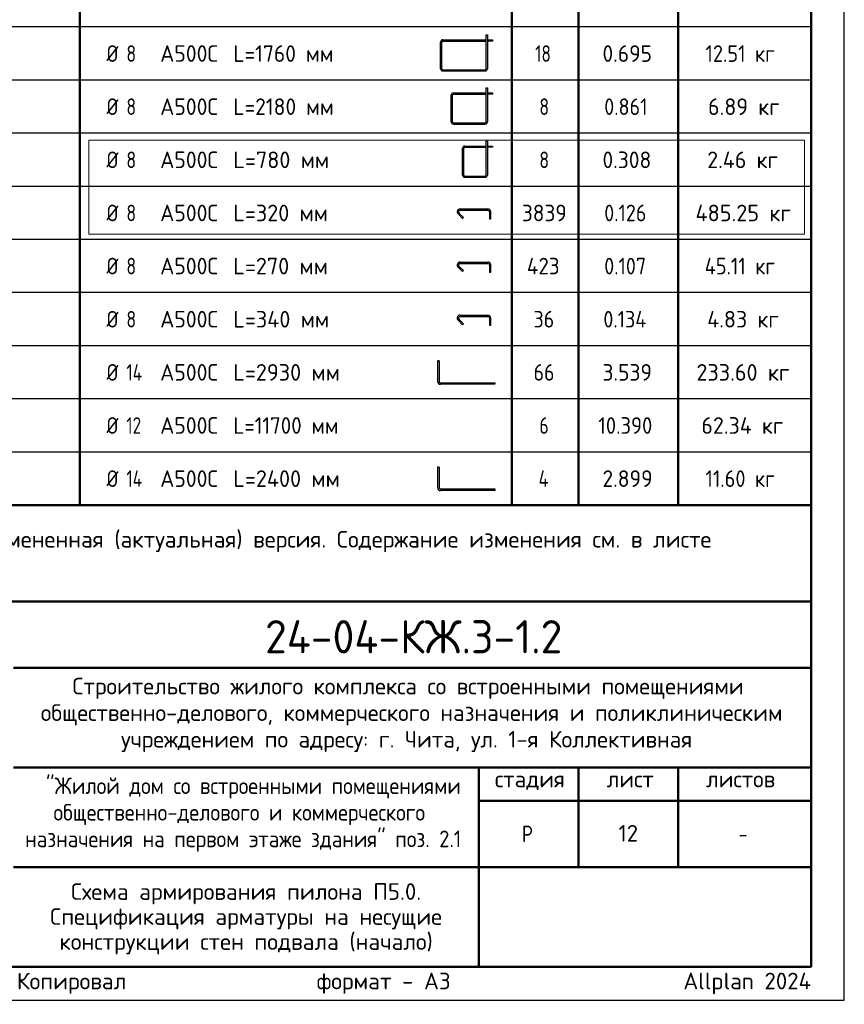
# Model space of a CAD drawing. Header units: millimetres. Extents: x 0 to 42000, y -65 to 29700.
# Tile 7 of 8: x 29594 to 42000, y -65 to 14760. Entities that reach past the tile are written whole.
import ezdxf

# ---------------------------------------------------------------- set-up
doc = ezdxf.new("R2010")
doc.units = ezdxf.units.MM
for name, color, linetype, lineweight in [('Standard', 7, 'Continuous', 25), ('Надписи', 7, 'Continuous', 25), ('Позиционная метка линия выноска', 7, 'Continuous', 13)]:
    doc.layers.add(name, color=color, linetype=linetype, lineweight=lineweight)
doc.styles.add('ISOCPEUR', font='txt')

msp = doc.modelspace()

# ---------------------------------------------------------------- linework, layer by layer
at = {"layer": 'Standard', "color": 7, "linetype": 'Continuous', "lineweight": 50, "transparency": 33554687}
for p, q in [((30500, 25850), (30500, 7450)), ((37000, 25850), (37000, 7450)), ((38000, 25850), (38000, 7450)), ((39500, 25850), (39500, 7450)), ((41500, 25850), (41500, 7450)), ((23000, 7450), (41500, 7450)), ((23000, 6000), (41500, 6000)), ((29500, 5000), (41500, 5000)), ((29500, 3500), (41500, 3500)), ((36500, 2000), (36500, 3500)), ((38000, 2000), (38000, 3500)), ((39500, 2000), (39500, 3500)), ((36500, 3000), (41500, 3000)), ((29500, 2000), (41500, 2000)), ((36500, 500), (36500, 2000)), ((36500, 500), (36500, 2000))]:
    msp.add_line(p, q, dxfattribs=at)
at = {"layer": 'Standard', "color": 7, "linetype": 'Continuous', "lineweight": -3, "transparency": 33554687}
for p, q in [((41500, 14650), (23000, 14650)), ((35926, 14021), (35926, 14424)), ((35944, 14021), (35944, 14424)), ((35959, 14457), (36612, 14457)), ((35959, 14439), (36612, 14439)), ((35959, 14006), (36597, 14006)), ((35959, 13988), (36597, 13988)), ((41500, 13850), (23000, 13850)), ((36119, 13657), (36612, 13657)), ((36086, 13221), (36086, 13624)), ((36104, 13221), (36104, 13624)), ((36119, 13639), (36612, 13639)), ((36119, 13206), (36597, 13206)), ((41500, 13050), (23000, 13050)), ((36119, 13188), (36597, 13188)), ((36256, 12421), (36256, 12824)), ((36274, 12421), (36274, 12824)), ((36289, 12857), (36612, 12857)), ((36289, 12839), (36612, 12839)), ((36289, 12406), (36597, 12406)), ((36289, 12388), (36597, 12388)), ((41500, 12250), (23000, 12250)), ((36221, 11911), (36636, 11911)), ((36221, 11891), (36637, 11891)), ((41500, 11450), (23000, 11450)), ((36221, 11111), (36636, 11111)), ((36221, 11091), (36637, 11091)), ((41500, 10650), (23000, 10650)), ((36221, 10311), (36636, 10311)), ((36221, 10291), (36637, 10291)), ((41500, 9850), (23000, 9850)), ((35882, 9623), (35882, 9314)), ((35906, 9623), (35882, 9623)), ((35906, 9623), (35906, 9314)), ((41500, 9050), (23000, 9050)), ((41500, 8250), (23000, 8250)), ((35882, 8023), (35882, 7714)), ((35906, 8023), (35882, 8023)), ((35906, 8023), (35906, 7714)), ((30500, 7450), (23000, 7450)), ((41500, 7450), (37000, 7450))]:
    msp.add_line(p, q, dxfattribs=at)
at = {"layer": 'Standard', "color": 7, "linetype": 'Continuous', "lineweight": 25, "transparency": 33554687}
for p, q in [((41500, 500), (41500, 6000)), ((23000, 500), (41500, 500)), ((23000, 500), (41500, 500)), ((23000, 500), (41500, 500))]:
    msp.add_line(p, q, dxfattribs=at)
msp.add_lwpolyline([(0, 0), (42000, 0), (42000, 29700), (0, 29700), (0, 0)], close=True, dxfattribs=at)
at = {"layer": 'Standard', "color": 7, "linetype": 'Continuous', "lineweight": 50, "transparency": 33554687}
msp.add_lwpolyline([(2000, 29200), (41500, 29200), (41500, 500), (2000, 500), (2000, 29200)], close=True, dxfattribs=at)
at = {"layer": 'Standard', "color": 7, "linetype": 'Continuous', "lineweight": 25, "transparency": 33554687}
for points in [[(41500, 29200), (22632, 29200), (22632, 6000), (41500, 6000), (41500, 29200)], [(41500, 6000), (23000, 6000), (23000, 500), (41500, 500), (41500, 6000)]]:
    msp.add_lwpolyline(points, dxfattribs=at)
at = {"layer": 'Standard', "color": 7, "linetype": 'Continuous', "lineweight": -3, "transparency": 33554687}
for points in [[(36612, 14021), (36612, 14532), (36630, 14532), (36630, 14021)], [(36630, 14457), (36705, 14457), (36705, 14439), (36630, 14439)], [(36612, 13221), (36612, 13732), (36630, 13732), (36630, 13221)], [(36630, 13657), (36705, 13657), (36705, 13639), (36630, 13639)], [(36612, 12421), (36612, 12932), (36630, 12932), (36630, 12421)], [(36630, 12857), (36705, 12857), (36705, 12839), (36630, 12839)], [(36662, 11866), (36662, 11760), (36681, 11760), (36681, 11867)], [(36189, 11835), (36256, 11768), (36270, 11782), (36203, 11849)], [(36189, 11035), (36256, 10968), (36270, 10982), (36203, 11049)], [(36662, 11066), (36662, 10960), (36681, 10960), (36681, 11067)], [(36189, 10235), (36256, 10168), (36270, 10182), (36203, 10249)], [(36662, 10266), (36662, 10160), (36681, 10160), (36681, 10267)], [(35926, 9294), (36744, 9294), (36744, 9270), (35926, 9270)], [(35926, 7694), (36744, 7694), (36744, 7670), (35926, 7670)]]:
    msp.add_lwpolyline(points, dxfattribs=at)
for centre, radius, start, end in [((35959, 14424), 33, 90, 180), ((35959, 14424), 15, 90, 180), ((35959, 14021), 33, 180, 270), ((35959, 14021), 15, 180, 270), ((36597, 14021), 15, 270, 0), ((36597, 14021), 33, 270, 0), ((36119, 13624), 33, 90, 180), ((36119, 13624), 15, 90, 180), ((36119, 13221), 33, 180, 270), ((36119, 13221), 15, 180, 270), ((36597, 13221), 15, 270, 0), ((36597, 13221), 33, 270, 0), ((36289, 12824), 33, 90, 180), ((36289, 12824), 15, 90, 180), ((36289, 12421), 33, 180, 270), ((36289, 12421), 15, 180, 270), ((36597, 12421), 15, 270, 0), ((36597, 12421), 33, 270, 0), ((36221, 11867), 44.5, 90, 225), ((36221, 11866), 25, 90, 225), ((36636, 11867), 44.5, 0, 90), ((36637, 11866), 25, 0, 90), ((36221, 11067), 44.5, 90, 225), ((36221, 11066), 25, 90, 225), ((36636, 11067), 44.5, 0, 90), ((36637, 11066), 25, 0, 90), ((36221, 10267), 44.5, 90, 225), ((36221, 10266), 25, 90, 225), ((36636, 10267), 44.5, 0, 90), ((36637, 10266), 25, 0, 90), ((35926, 9314), 44, 180, 270), ((35926, 9314), 20, 180, 270), ((35926, 7714), 44, 180, 270), ((35926, 7714), 20, 180, 270)]:
    msp.add_arc(centre, radius, start, end, dxfattribs=at)
at = {"layer": 'Позиционная метка линия выноска', "color": 240, "linetype": 'Continuous', "lineweight": 13, "transparency": 33554687}
msp.add_lwpolyline([(30635, 12944), (41401, 12944), (41401, 11530), (30635, 11530), (30635, 12944)], dxfattribs=at)

# ---------------------------------------------------------------- texts
at = {"layer": 'Standard', "color": 7, "linetype": 'Continuous', "lineweight": 25, "transparency": 33554687, "char_height": 250, "attachment_point": 7, "style": 'ISOCPEUR'}
for s, insert, width in [('\\W0.83;Ø', (30900, 14125), 354.17), ('\\W0.78;8', (31199, 14125), 272.01), ('\\W0.95;А500С', (31707, 14125), 1042.91), ('\\W0.94;L=1760 мм', (32808, 14125), 1666.53), ('\\W0.75;18', (37350, 14125), 393.56), ('\\W0.94;0.695', (38362, 14125), 891.69), ('\\W0.89;12.51 кг', (39912, 14125), 1285.19), ('\\W0.83;Ø', (30900, 13325), 354.17), ('\\W0.78;8', (31199, 13325), 272.01), ('\\W0.95;А500С', (31707, 13325), 1042.91), ('\\W0.94;L=2180 мм', (32808, 13325), 1666.53), ('\\W0.78;8', (37412, 13325), 272.01), ('\\W0.88;0.861', (38388, 13325), 834.26), ('\\W0.96;6.89 кг', (39950, 13325), 1218.74), ('\\W0.83;Ø', (30900, 12525), 354.17), ('\\W0.78;8', (31199, 12525), 272.01), ('\\W0.95;А500С', (31707, 12525), 1042.91), ('\\W0.97;L=780 мм', (32808, 12525), 1544.86), ('\\W0.78;8', (37412, 12525), 272.01), ('\\W0.94;0.308', (38362, 12525), 891.69), ('\\W0.96;2.46 кг', (39938, 12525), 1243.91), ('\\W0.83;Ø', (30900, 11725), 354.17), ('\\W0.78;8', (31199, 11725), 272.01), ('\\W0.95;А500С', (31707, 11725), 1042.91), ('\\W0.97;L=320 мм', (32808, 11725), 1544.86), ('\\W0.93;3839', (37150, 11725), 816.01), ('\\W0.88;0.126', (38388, 11725), 834.26), ('\\W0.97;485.25 кг', (39762, 11725), 1594.85), ('\\W0.83;Ø', (30900, 10925), 354.17), ('\\W0.78;8', (31199, 10925), 272.01), ('\\W0.95;А500С', (31707, 10925), 1042.91), ('\\W0.97;L=270 мм', (32808, 10925), 1544.86), ('\\W0.92;423', (37225, 10925), 664.14), ('\\W0.88;0.107', (38388, 10925), 834.26), ('\\W0.89;45.11 кг', (39900, 10925), 1310.5), ('\\W0.83;Ø', (30900, 10125), 354.17), ('\\W0.78;8', (31199, 10125), 272.01), ('\\W0.95;А500С', (31707, 10125), 1042.91), ('\\W0.97;L=340 мм', (32808, 10125), 1569.98), ('\\W0.87;36', (37325, 10125), 459.01), ('\\W0.88;0.134', (38375, 10125), 859.76), ('\\W0.96;4.83 кг', (39938, 10125), 1243.91), ('\\W0.83;Ø', (30900, 9325), 354.17), ('\\W0.76;14', (31199, 9325), 420.47), ('\\W0.95;А500С', (31707, 9325), 1042.91), ('\\W0.97;L=2930 мм', (32808, 9325), 1720.16), ('\\W0.87;66', (37325, 9325), 459.01), ('\\W0.94;3.539', (38362, 9325), 891.69), ('\\W0.97;233.60 кг', (39775, 9325), 1569.72), ('\\W0.83;Ø', (30900, 8525), 354.17), ('\\W0.75;12', (31199, 8525), 393.57), ('\\W0.95;А500С', (31707, 8525), 1042.91), ('\\W0.92;L=11700 мм', (32808, 8525), 1788.83), ('\\W0.78;6', (37412, 8525), 272.01), ('\\W0.90;10.390', (38300, 8525), 1011.76), ('\\W0.96;62.34 кг', (39850, 8525), 1419.46), ('\\W0.83;Ø', (30900, 7725), 354.17), ('\\W0.76;14', (31199, 7725), 420.47), ('\\W0.95;А500С', (31707, 7725), 1042.91), ('\\W0.97;L=2400 мм', (32808, 7725), 1745.27), ('\\W0.80;4', (37400, 7725), 299.85), ('\\W0.94;2.899', (38362, 7725), 891.69), ('\\W0.89;11.60 кг', (39912, 7725), 1285.19), ('\\W0.99;Строительство жилого комплекса со встроенными помещениями', (30388, 4533), 10343.94), ('\\W0.99;общественно-делового, коммерческого назначения и поликлиническим', (29912, 4133), 11292.27), ('\\W0.99;учреждением по адресу: г. Чита, ул. 1-я Коллективная', (31119, 3733), 8881.18), ('\\W0.90;"Жилой дом со встроенными помещениями', (29989, 3033), 6132.5), ('\\W0.90;общественно-делового и коммерческого', (30102, 2633), 5904.56), ('\\W0.99;стадия    лист     листов', (36743, 3162), 4372.59), ('\\W0.90;назначения на первом этаже здания" поз. 2.1', (29676, 2233), 6756.08), ('\\W0.80;Р', (37150, 2375), 299.85), ('\\W0.78;-', (40412, 2375), 271.99)]:
    msp.add_mtext(s, dxfattribs=dict(at, insert=insert, width=width))
at = {"layer": 'Standard', "color": 7, "linetype": 'Continuous', "lineweight": 13, "transparency": 33554687, "insert": (23000, 7062), "char_height": 250, "width": 17066.88, "attachment_point": 1, "line_spacing_factor": 0.903614}
msp.add_mtext('\\A1;{\\fISOCPEUR|i0|b0;\\H250.000000;\\W1.000000;\\C7;В выделенной области представлена замененная (актуальная) версия. Содержание изменения см. в листе}\\P{\\fISOCPEUR|i0|b0;\\H250.000000;\\W1.000000;\\C7;разрешения на внесение изменений.}\\P', dxfattribs=at)
at = {"layer": 'Standard', "color": 7, "linetype": 'Continuous', "lineweight": 50, "transparency": 33554687, "insert": (33285, 5218), "char_height": 500, "width": 4936.77, "attachment_point": 7, "style": 'ISOCPEUR'}
msp.add_mtext('\\W0.96;24-04-КЖ.3-1.2', dxfattribs=at)
at = {"layer": 'Standard', "color": 7, "linetype": 'Continuous', "lineweight": 25, "transparency": 33554687, "insert": (33000, 1758), "char_height": 250, "width": 5966.88, "attachment_point": 2, "line_spacing_factor": 0.903614}
msp.add_mtext('\\A1;{\\fISOCPEUR|i0|b0;\\H250.000000;\\W1.000000;\\C7;Схема армирования пилона П5.0.}\\P{\\fISOCPEUR|i0|b0;\\H250.000000;\\W1.000000;\\C7;Спецификация арматуры на несущие}\\P{\\fISOCPEUR|i0|b0;\\H250.000000;\\W1.000000;\\C7;конструкции стен подвала (начало)}\\P', dxfattribs=at)
at = {"layer": 'Standard', "color": 8, "linetype": 'Continuous', "lineweight": 13, "transparency": 33554687, "insert": (41500, 248), "char_height": 250, "width": 11749.46, "attachment_point": 6, "style": 'ISOCPEUR'}
msp.add_mtext('\\A1;{\\fISOCPEUR|i0|b0;\\H250.000000;\\W1.000000;\\C8;Копировал                  формат - А3                      Allplan 2024}\\P', dxfattribs=at)
at = {"layer": 'Надписи', "color": 7, "linetype": 'Continuous', "lineweight": 13, "transparency": 33554687, "insert": (38750, 2510), "char_height": 250, "width": 393.75, "attachment_point": 5, "style": 'ISOCPEUR'}
msp.add_mtext('\\A1;{\\fISOCPEUR|i0|b0;\\H250.000000;\\W1.000000;\\C7;12}\\P', dxfattribs=at)

doc.saveas('drawing.dxf')
